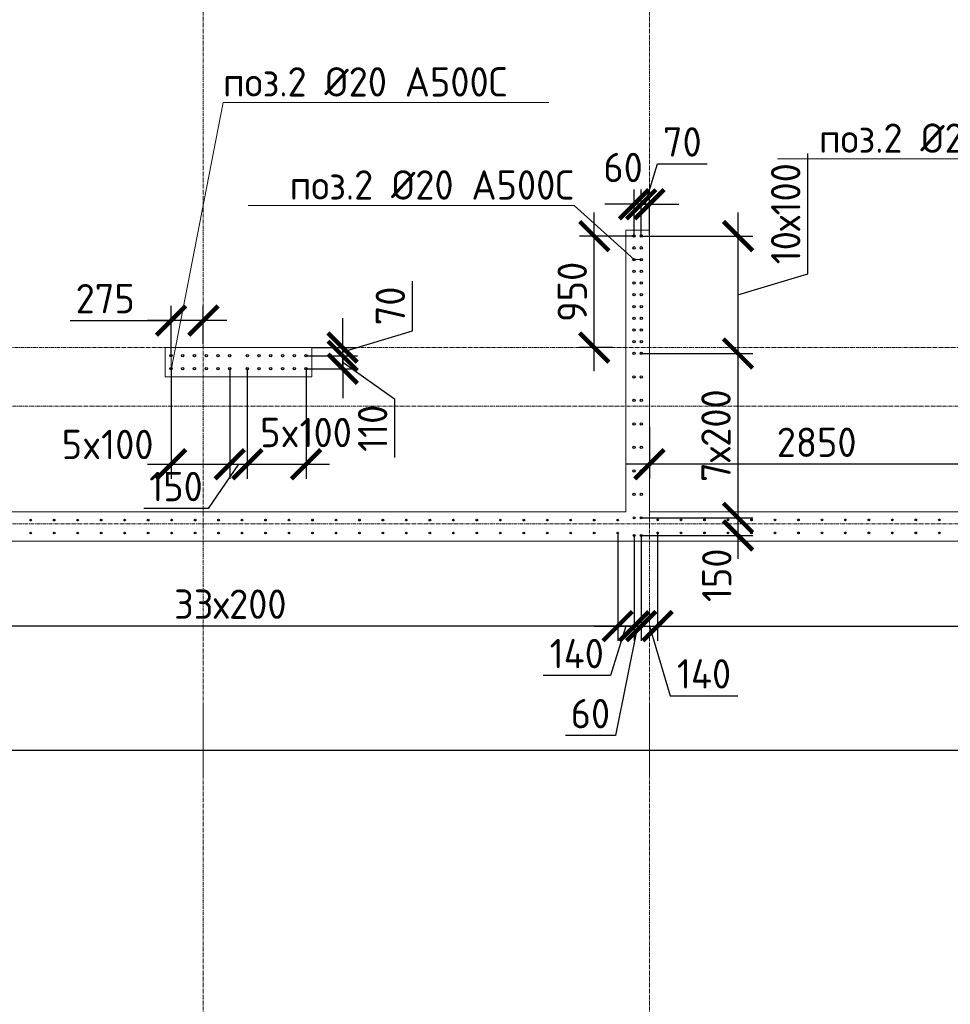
# Model space of a CAD drawing. Header units: millimetres. Extents: x -56135 to 1694203, y -446411 to -23139.
# Tile 226 of 256: x 995994 to 1003922, y -132294 to -123905. Entities that reach past the tile are written whole.
import ezdxf
from ezdxf import colors
from ezdxf.entities.mleader import LeaderData, LeaderLine
from ezdxf.math import Vec2, Vec3

# ---------------------------------------------------------------- set-up
doc = ezdxf.new("R2010")
doc.units = ezdxf.units.MM
for name, pattern in [('01 Штриховая _4 мм_', [6, 3.5, -2.5]), ('______5', [1100, 800, -100, 100, -100]), ('HIDDEN2', [4.7625, 3.175, -1.5875]), ('осевая', [50.8, 31.75, -6.35, 6.35, -6.35])]:
    doc.linetypes.add(name, pattern=pattern)
for name, color, linetype, lineweight in [('0 Фундамент', 5, 'Continuous', 30), ('1 Стены', 3, 'Continuous', 30), ('Оси', 40, '______5', 18), ('подоснова', 151, 'Continuous', 5), ('РАЗМЕРЫ', 1, 'Continuous', 9), ('СТЕНЫ', 3, 'Continuous', 30)]:
    doc.layers.add(name, color=color, linetype=linetype, lineweight=lineweight)
doc.styles.add('GOST-2.304_Type-B', font='GOST_Common.ttf')
doc.dimstyles.new('СПДС', dxfattribs={"dimscale": 100, "dimtxt": 2.5, "dimasz": 2.5, "dimexe": 1.25, "dimexo": 0, "dimtad": 1, "dimdec": 0, "dimtxsty": 'GOST-2.304_Type-B', "dimblk": 'ARCHTICK', "dimcen": 2.5, "dimdle": 2, "dimadec": 0, "dimazin": 2, "dimtfac": 0.75, "dimtdec": 0, "dimtmove": 1, "dimatfit": 3, "dimfxl": 1, "dimtolj": 1, "dimarcsym": 1})

# ---------------------------------------------------------------- blocks, each defined once
blk = doc.blocks.new('оси 2.2-2.3')
at = {"layer": 'Оси', "color": 16, "linetype": 'осевая', "lineweight": 0, "transparency": 33554687}
for p, q in [((511254.9, -104267.9), (511254.9, -134893.5)), ((515054.9, -104267.9), (515054.9, -134893.5)), ((468653.8, -126895.4), (523707.4, -126895.4)), ((468076.3, -127395.4), (524372.9, -127395.4)), ((468076.3, -128395.4), (524372.9, -128395.4))]:
    blk.add_line(p, q, dxfattribs=at)
blk = doc.blocks.new('стены тп')
at = {"layer": '1 Стены', "color": 252, "linetype": 'HIDDEN2', "lineweight": 0, "true_color": 0x939598}
for p, q in [((903070.6, -206925.6), (902990.6, -206925.6)), ((902990.6, -206925.6), (902990.6, -207045.6)), ((903190.6, -206925.6), (903070.6, -206925.6)), ((903190.6, -209325.6), (903190.6, -206925.6)), ((902990.6, -207045.6), (902990.6, -209325.6)), ((899190.5, -207925.6), (899065.4, -207925.6)), ((899065.4, -207925.6), (899065.4, -208175.6)), ((900070.5, -207925.6), (899190.5, -207925.6)), ((900190.5, -207925.6), (900070.5, -207925.6)), ((900315.4, -207925.6), (900190.5, -207925.6)), ((900315.4, -208175.6), (900315.4, -207925.6)), ((899065.4, -208175.6), (899190.5, -208175.6)), ((899190.5, -208175.6), (900070.5, -208175.6)), ((900070.5, -208175.6), (900190.5, -208175.6)), ((900190.5, -208175.6), (900315.4, -208175.6)), ((898090.6, -209325.6), (896390.6, -209325.6)), ((898210.6, -209325.6), (898090.6, -209325.6)), ((900070.5, -209325.6), (898210.6, -209325.6)), ((900190.5, -209325.6), (900070.5, -209325.6)), ((902990.6, -209325.6), (900190.5, -209325.6)), ((907480.6, -209325.6), (903190.6, -209325.6)), ((884040.6, -209575.6), (909390.6, -209575.6)), ((899390.6, -211577.2), (899390.6, -210964.8)), ((899390.6, -211577.2), (899390.6, -210964.8)), ((903190.6, -211577.2), (903190.6, -210964.8)), ((903190.6, -211577.2), (903190.6, -210964.8))]:
    blk.add_line(p, q, dxfattribs=at)
blk = doc.blocks.new('_ArchTick')
at = {"color": 0, "linetype": 'ByBlock', "const_width": 0.15}
blk.add_lwpolyline([(-0.5, -0.5), (0.5, 0.5)], dxfattribs=at)
blk = doc.blocks.new('*D429')
at = {"layer": 'DEFPOINTS', "color": 0, "transparency": 16777216}
for p in [(1001288.5, -125749.2), (1001288.5, -126749.2), (1002113, -126749.2)]:
    blk.add_point(p, dxfattribs=at)
at = {"layer": 'РАЗМЕРЫ', "color": 0, "lineweight": -2, "transparency": 16777216}
for p, q in [((1002706.8, -126071), (1002706.8, -125046)), ((1002113, -125549.2), (1002113, -126949.2)), ((1001288.5, -125749.2), (1002238, -125749.2)), ((1002113, -126249.2), (1002706.8, -126071)), ((1001288.5, -126749.2), (1002238, -126749.2))]:
    blk.add_line(p, q, dxfattribs=at)
at = {"layer": 'РАЗМЕРЫ', "color": 0, "lineweight": -2, "transparency": 16777216, "xscale": 250, "yscale": 250, "zscale": 250}
for p, rotation in [((1002113, -125749.2), 90), ((1002113, -126749.2), 270)]:
    blk.add_blockref('_ArchTick', p, dxfattribs=dict(at, rotation=rotation))
at = {"layer": 'РАЗМЕРЫ', "color": 0, "transparency": 16777216, "insert": (1002519.3, -125558.5), "char_height": 250, "attachment_point": 5, "rotation": 90, "style": 'GOST-2.304_Type-B'}
blk.add_mtext('\\A1;10х100', dxfattribs=at)
blk = doc.blocks.new('*D430')
at = {"layer": 'DEFPOINTS', "color": 0, "transparency": 16777216}
for p in [(1001288.5, -126749.2), (1001288.4, -128149.2, -360), (1002113, -128149.2)]:
    blk.add_point(p, dxfattribs=at)
at = {"layer": 'РАЗМЕРЫ', "color": 0, "lineweight": -2, "transparency": 16777216}
for p, q in [((1002113, -126549.2), (1002113, -128349.2)), ((1001288.5, -126749.2), (1002238, -126749.2)), ((1001288.4, -128149.2), (1002238, -128149.2))]:
    blk.add_line(p, q, dxfattribs=at)
at = {"layer": 'РАЗМЕРЫ', "color": 0, "lineweight": -2, "transparency": 16777216, "xscale": 250, "yscale": 250, "zscale": 250}
for p, rotation in [((1002113, -126749.2), 90), ((1002113, -128149.2), 270)]:
    blk.add_blockref('_ArchTick', p, dxfattribs=dict(at, rotation=rotation))
at = {"layer": 'РАЗМЕРЫ', "color": 0, "transparency": 16777216, "insert": (1001925.5, -127449.2), "char_height": 250, "attachment_point": 5, "rotation": 90, "style": 'GOST-2.304_Type-B'}
blk.add_mtext('\\A1;7х200', dxfattribs=at)
blk = doc.blocks.new('*D431')
at = {"layer": 'DEFPOINTS', "color": 0, "transparency": 16777216}
for p in [(1001288.5, -125478.2), (1001358.2, -125739.3), (1001288.5, -125749.2)]:
    blk.add_point(p, dxfattribs=at)
at = {"layer": 'РАЗМЕРЫ', "color": 0, "lineweight": -2, "transparency": 16777216}
for p, q in [((1001323.3, -125478.2), (1001426.5, -125134.4)), ((1001426.5, -125134.4), (1001850.3, -125134.4)), ((1001288.5, -125749.2), (1001288.5, -125353.2)), ((1001358.2, -125739.3), (1001358.2, -125353.2)), ((1001288.5, -125478.2), (1001038.5, -125478.2)), ((1001358.2, -125478.2), (1001288.5, -125478.2)), ((1001358.2, -125478.2), (1001288.5, -125478.2)), ((1001358.2, -125478.2), (1001608.2, -125478.2))]:
    blk.add_line(p, q, dxfattribs=at)
at = {"layer": 'РАЗМЕРЫ', "color": 0, "lineweight": -2, "transparency": 16777216, "xscale": 250, "yscale": 250, "zscale": 250}
blk.add_blockref('_ArchTick', (1001288.5, -125478.2), dxfattribs=at)
at = {"layer": 'РАЗМЕРЫ', "color": 0, "lineweight": -2, "transparency": 16777216, "xscale": 250, "yscale": 250, "zscale": 250, "rotation": 180}
blk.add_blockref('_ArchTick', (1001358.2, -125478.2), dxfattribs=at)
at = {"layer": 'РАЗМЕРЫ', "color": 0, "transparency": 16777216, "insert": (1001638.4, -124946.9), "char_height": 250, "attachment_point": 5, "style": 'GOST-2.304_Type-B'}
blk.add_mtext('\\A1;70', dxfattribs=at)
blk = doc.blocks.new('*D432')
at = {"layer": 'DEFPOINTS', "color": 0, "transparency": 16777216}
for p in [(1001228.2, -125478.2), (1001288.5, -125660.6), (1001228.2, -125749.2)]:
    blk.add_point(p, dxfattribs=at)
at = {"layer": 'РАЗМЕРЫ', "color": 0, "lineweight": -2, "transparency": 16777216}
for p, q in [((1001228.2, -125749.2), (1001228.2, -125353.2)), ((1001288.5, -125660.6), (1001288.5, -125353.2)), ((1001228.2, -125478.2), (1000978.2, -125478.2)), ((1001288.5, -125478.2), (1001228.2, -125478.2)), ((1001288.5, -125478.2), (1001538.5, -125478.2))]:
    blk.add_line(p, q, dxfattribs=at)
at = {"layer": 'РАЗМЕРЫ', "color": 0, "lineweight": -2, "transparency": 16777216, "xscale": 250, "yscale": 250, "zscale": 250}
blk.add_blockref('_ArchTick', (1001228.2, -125478.2), dxfattribs=at)
at = {"layer": 'РАЗМЕРЫ', "color": 0, "lineweight": -2, "transparency": 16777216, "xscale": 250, "yscale": 250, "zscale": 250, "rotation": 180}
blk.add_blockref('_ArchTick', (1001288.5, -125478.2), dxfattribs=at)
at = {"layer": 'РАЗМЕРЫ', "color": 0, "transparency": 16777216, "insert": (1001134.1, -125164.5), "char_height": 250, "attachment_point": 5, "style": 'GOST-2.304_Type-B'}
blk.add_mtext('\\A1;60', dxfattribs=at)
blk = doc.blocks.new('*D433')
at = {"layer": 'DEFPOINTS', "color": 0, "transparency": 16777216}
for p in [(1001288.4, -128149.2, -360), (1001296.4, -128299.2, -360), (1002113, -128299.2)]:
    blk.add_point(p, dxfattribs=at)
at = {"layer": 'РАЗМЕРЫ', "color": 0, "lineweight": -2, "transparency": 16777216}
for p, q in [((1002113, -127949.2), (1002113, -128499.2)), ((1001288.4, -128149.2), (1002238, -128149.2)), ((1001296.4, -128299.2), (1002238, -128299.2))]:
    blk.add_line(p, q, dxfattribs=at)
at = {"layer": 'РАЗМЕРЫ', "color": 0, "lineweight": -2, "transparency": 16777216, "xscale": 250, "yscale": 250, "zscale": 250}
for p, rotation in [((1002113, -128149.2), 90), ((1002113, -128299.2), 270)]:
    blk.add_blockref('_ArchTick', p, dxfattribs=dict(at, rotation=rotation))
at = {"layer": 'РАЗМЕРЫ', "color": 0, "transparency": 16777216, "insert": (1001932.3, -128638.9), "char_height": 250, "attachment_point": 5, "rotation": 90, "style": 'GOST-2.304_Type-B'}
blk.add_mtext('\\A1;150', dxfattribs=at)
blk = doc.blocks.new('*D434')
at = {"layer": 'DEFPOINTS', "color": 0, "transparency": 16777216}
for p in [(1000888.5, -125749.2), (1001228.2, -125749.2), (1001046.5, -126699.2)]:
    blk.add_point(p, dxfattribs=at)
at = {"layer": 'РАЗМЕРЫ', "color": 0, "lineweight": -2, "transparency": 16777216}
for p, q in [((1000888.5, -126899.2), (1000888.5, -125549.2)), ((1001228.2, -125749.2), (1000763.5, -125749.2)), ((1001046.5, -126699.2), (1000763.5, -126699.2))]:
    blk.add_line(p, q, dxfattribs=at)
at = {"layer": 'РАЗМЕРЫ', "color": 0, "lineweight": -2, "transparency": 16777216, "xscale": 250, "yscale": 250, "zscale": 250}
for p, rotation in [((1000888.5, -125749.2), 90), ((1000888.5, -126699.2), 270)]:
    blk.add_blockref('_ArchTick', p, dxfattribs=dict(at, rotation=rotation))
at = {"layer": 'РАЗМЕРЫ', "color": 0, "transparency": 16777216, "insert": (1000701, -126224.2), "char_height": 250, "attachment_point": 5, "rotation": 90, "style": 'GOST-2.304_Type-B'}
blk.add_mtext('\\A1;950', dxfattribs=at)
blk = doc.blocks.new('_None')
blk = doc.blocks.new('*D575')
at = {"layer": 'DEFPOINTS', "color": 0, "transparency": 16777216}
for p in [(994488.4, -128299.2, -360), (1001088.1, -128279.2, -720), (994488.4, -129072.5)]:
    blk.add_point(p, dxfattribs=at)
at = {"layer": 'РАЗМЕРЫ', "color": 0, "lineweight": -2, "transparency": 16777216}
for p, q in [((994488.4, -128299.2), (994488.4, -129197.5)), ((1001088.1, -128279.2), (1001088.1, -129197.5)), ((1001288.1, -129072.5), (994288.4, -129072.5))]:
    blk.add_line(p, q, dxfattribs=at)
at = {"layer": 'РАЗМЕРЫ', "color": 0, "lineweight": -2, "transparency": 16777216, "xscale": 250, "yscale": 250, "zscale": 250, "rotation": 180}
blk.add_blockref('_ArchTick', (994488.4, -129072.5), dxfattribs=at)
at = {"layer": 'РАЗМЕРЫ', "color": 0, "lineweight": -2, "transparency": 16777216, "xscale": 250, "yscale": 250, "zscale": 250}
blk.add_blockref('_ArchTick', (1001088.1, -129072.5), dxfattribs=at)
at = {"layer": 'РАЗМЕРЫ', "color": 0, "transparency": 16777216, "insert": (997788.2, -128885), "char_height": 250, "attachment_point": 5, "style": 'GOST-2.304_Type-B'}
blk.add_mtext('\\A1;33х200', dxfattribs=at)
blk = doc.blocks.new('*D576')
at = {"layer": 'DEFPOINTS', "color": 0, "transparency": 16777216}
for p in [(1001088.1, -128279.2, -720), (1001228.1, -128299.2, -360), (1001228.1, -129072.5)]:
    blk.add_point(p, dxfattribs=at)
at = {"layer": 'РАЗМЕРЫ', "color": 0, "lineweight": -2, "transparency": 16777216}
for p, q in [((1001088.1, -128279.2), (1001088.1, -129197.5)), ((1001228.1, -128299.2), (1001228.1, -129197.5)), ((1000888.1, -129072.5), (1001428.1, -129072.5)), ((1001158.1, -129072.5), (1001027, -129493.6)), ((1001027, -129493.6), (1000452, -129493.6))]:
    blk.add_line(p, q, dxfattribs=at)
at = {"layer": 'РАЗМЕРЫ', "color": 0, "lineweight": -2, "transparency": 16777216, "xscale": 250, "yscale": 250, "zscale": 250, "rotation": 180}
blk.add_blockref('_ArchTick', (1001088.1, -129072.5), dxfattribs=at)
at = {"layer": 'РАЗМЕРЫ', "color": 0, "lineweight": -2, "transparency": 16777216, "xscale": 250, "yscale": 250, "zscale": 250}
blk.add_blockref('_ArchTick', (1001228.1, -129072.5), dxfattribs=at)
at = {"layer": 'РАЗМЕРЫ', "color": 0, "transparency": 16777216, "insert": (1000739.5, -129306.1), "char_height": 250, "attachment_point": 5, "style": 'GOST-2.304_Type-B'}
blk.add_mtext('\\A1;140', dxfattribs=at)
blk = doc.blocks.new('*D577')
at = {"layer": 'DEFPOINTS', "color": 0, "transparency": 16777216}
for p in [(1001228.1, -128299.2, -360), (1001288.4, -128299.2, -360), (1001288.4, -129072.5)]:
    blk.add_point(p, dxfattribs=at)
at = {"layer": 'РАЗМЕРЫ', "color": 0, "lineweight": -2, "transparency": 16777216}
for p, q in [((1001228.1, -128299.2), (1001228.1, -129197.5)), ((1001288.4, -128299.2), (1001288.4, -129197.5)), ((1001228.1, -129072.5), (1000978.1, -129072.5)), ((1001258.2, -129072.5), (1001068.1, -130005)), ((1001228.1, -129072.5), (1001288.4, -129072.5)), ((1001228.1, -129072.5), (1001288.4, -129072.5)), ((1001288.4, -129072.5), (1001538.4, -129072.5)), ((1001068.1, -130005), (1000643.1, -130005))]:
    blk.add_line(p, q, dxfattribs=at)
at = {"layer": 'РАЗМЕРЫ', "color": 0, "lineweight": -2, "transparency": 16777216, "xscale": 250, "yscale": 250, "zscale": 250}
blk.add_blockref('_ArchTick', (1001228.1, -129072.5), dxfattribs=at)
at = {"layer": 'РАЗМЕРЫ', "color": 0, "lineweight": -2, "transparency": 16777216, "xscale": 250, "yscale": 250, "zscale": 250, "rotation": 180}
blk.add_blockref('_ArchTick', (1001288.4, -129072.5), dxfattribs=at)
at = {"layer": 'РАЗМЕРЫ', "color": 0, "transparency": 16777216, "insert": (1000855.6, -129817.5), "char_height": 250, "attachment_point": 5, "style": 'GOST-2.304_Type-B'}
blk.add_mtext('\\A1;60', dxfattribs=at)
blk = doc.blocks.new('*D578')
at = {"layer": 'DEFPOINTS', "color": 0, "transparency": 16777216}
for p in [(1001288.4, -128299.2, -360), (1001428, -128277.4, -720), (1001428, -129072.5)]:
    blk.add_point(p, dxfattribs=at)
at = {"layer": 'РАЗМЕРЫ', "color": 0, "lineweight": -2, "transparency": 16777216}
for p, q in [((1001288.4, -128299.2), (1001288.4, -129197.5)), ((1001428, -128277.4), (1001428, -129197.5)), ((1001088.4, -129072.5), (1001628, -129072.5)), ((1001358.2, -129072.5), (1001536.3, -129666.2)), ((1001536.3, -129666.2), (1002111.3, -129666.2))]:
    blk.add_line(p, q, dxfattribs=at)
at = {"layer": 'РАЗМЕРЫ', "color": 0, "lineweight": -2, "transparency": 16777216, "xscale": 250, "yscale": 250, "zscale": 250, "rotation": 180}
blk.add_blockref('_ArchTick', (1001288.4, -129072.5), dxfattribs=at)
at = {"layer": 'РАЗМЕРЫ', "color": 0, "lineweight": -2, "transparency": 16777216, "xscale": 250, "yscale": 250, "zscale": 250}
blk.add_blockref('_ArchTick', (1001428, -129072.5), dxfattribs=at)
at = {"layer": 'РАЗМЕРЫ', "color": 0, "transparency": 16777216, "insert": (1001823.8, -129478.7), "char_height": 250, "attachment_point": 5, "style": 'GOST-2.304_Type-B'}
blk.add_mtext('\\A1;140', dxfattribs=at)
blk = doc.blocks.new('*D386')
at = {"layer": 'DEFPOINTS', "color": 0, "transparency": 16777216}
for p in [(998433, -126769.2), (998745.4, -126769.2), (998433, -126879.2)]:
    blk.add_point(p, dxfattribs=at)
at = {"layer": 'РАЗМЕРЫ', "color": 0, "lineweight": -2, "transparency": 16777216}
for p, q in [((998745.4, -126769.2), (998745.4, -126519.2)), ((998433, -126769.2), (998870.4, -126769.2)), ((998745.4, -126879.2), (998745.4, -126769.2)), ((998745.4, -126879.2), (998745.4, -126769.2)), ((998745.4, -126824.2), (999187.9, -127136.7)), ((998433, -126879.2), (998870.4, -126879.2)), ((998745.4, -126879.2), (998745.4, -127129.2)), ((999187.9, -127136.7), (999187.9, -127636.7))]:
    blk.add_line(p, q, dxfattribs=at)
at = {"layer": 'РАЗМЕРЫ', "color": 0, "lineweight": -2, "transparency": 16777216, "xscale": 250, "yscale": 250, "zscale": 250}
for p, rotation in [((998745.4, -126769.2), 270), ((998745.4, -126879.2), 90)]:
    blk.add_blockref('_ArchTick', p, dxfattribs=dict(at, rotation=rotation))
at = {"layer": 'РАЗМЕРЫ', "color": 0, "transparency": 16777216, "insert": (999000.4, -127386.7), "char_height": 250, "attachment_point": 5, "rotation": 90, "style": 'GOST-2.304_Type-B'}
blk.add_mtext('\\A1;110', dxfattribs=at)
blk = doc.blocks.new('*D387')
at = {"layer": 'DEFPOINTS', "color": 0, "transparency": 16777216}
for p in [(997283, -126879.2), (997783, -126879.2), (997783, -127693.3)]:
    blk.add_point(p, dxfattribs=at)
at = {"layer": 'РАЗМЕРЫ', "color": 0, "lineweight": -2, "transparency": 16777216}
for p, q in [((997283, -126879.2), (997283, -127818.3)), ((997783, -126879.2), (997783, -127818.3)), ((997083, -127693.3), (997983, -127693.3))]:
    blk.add_line(p, q, dxfattribs=at)
at = {"layer": 'РАЗМЕРЫ', "color": 0, "lineweight": -2, "transparency": 16777216, "xscale": 250, "yscale": 250, "zscale": 250, "rotation": 180}
blk.add_blockref('_ArchTick', (997283, -127693.3), dxfattribs=at)
at = {"layer": 'РАЗМЕРЫ', "color": 0, "lineweight": -2, "transparency": 16777216, "xscale": 250, "yscale": 250, "zscale": 250}
blk.add_blockref('_ArchTick', (997783, -127693.3), dxfattribs=at)
at = {"layer": 'РАЗМЕРЫ', "color": 0, "transparency": 16777216, "insert": (996743, -127524.3), "char_height": 250, "attachment_point": 5, "style": 'GOST-2.304_Type-B'}
blk.add_mtext('\\A1;5x100', dxfattribs=at)
blk = doc.blocks.new('*D388')
at = {"layer": 'DEFPOINTS', "color": 0, "transparency": 16777216}
for p in [(997783, -126879.2), (997933, -126879.2), (997933, -127693.3)]:
    blk.add_point(p, dxfattribs=at)
at = {"layer": 'РАЗМЕРЫ', "color": 0, "lineweight": -2, "transparency": 16777216}
for p, q in [((997783, -126879.2), (997783, -127818.3)), ((997933, -126879.2), (997933, -127818.3)), ((997583, -127693.3), (998133, -127693.3)), ((997858, -127693.3), (997600.5, -128070.3)), ((997600.5, -128070.3), (997050.5, -128070.3))]:
    blk.add_line(p, q, dxfattribs=at)
at = {"layer": 'РАЗМЕРЫ', "color": 0, "lineweight": -2, "transparency": 16777216, "xscale": 250, "yscale": 250, "zscale": 250, "rotation": 180}
blk.add_blockref('_ArchTick', (997783, -127693.3), dxfattribs=at)
at = {"layer": 'РАЗМЕРЫ', "color": 0, "lineweight": -2, "transparency": 16777216, "xscale": 250, "yscale": 250, "zscale": 250}
blk.add_blockref('_ArchTick', (997933, -127693.3), dxfattribs=at)
at = {"layer": 'РАЗМЕРЫ', "color": 0, "transparency": 16777216, "insert": (997325.5, -127882.8), "char_height": 250, "attachment_point": 5, "style": 'GOST-2.304_Type-B'}
blk.add_mtext('\\A1;150', dxfattribs=at)
blk = doc.blocks.new('*D389')
at = {"layer": 'DEFPOINTS', "color": 0, "transparency": 16777216}
for p in [(997933, -126879.2), (998433, -126879.2), (998433, -127693.3)]:
    blk.add_point(p, dxfattribs=at)
at = {"layer": 'РАЗМЕРЫ', "color": 0, "lineweight": -2, "transparency": 16777216}
for p, q in [((997933, -126879.2), (997933, -127818.3)), ((998433, -126879.2), (998433, -127818.3)), ((997733, -127693.3), (998633, -127693.3))]:
    blk.add_line(p, q, dxfattribs=at)
at = {"layer": 'РАЗМЕРЫ', "color": 0, "lineweight": -2, "transparency": 16777216, "xscale": 250, "yscale": 250, "zscale": 250, "rotation": 180}
blk.add_blockref('_ArchTick', (997933, -127693.3), dxfattribs=at)
at = {"layer": 'РАЗМЕРЫ', "color": 0, "lineweight": -2, "transparency": 16777216, "xscale": 250, "yscale": 250, "zscale": 250}
blk.add_blockref('_ArchTick', (998433, -127693.3), dxfattribs=at)
at = {"layer": 'РАЗМЕРЫ', "color": 0, "transparency": 16777216, "insert": (998433, -127422.5), "char_height": 250, "attachment_point": 5, "style": 'GOST-2.304_Type-B'}
blk.add_mtext('\\A1;5x100', dxfattribs=at)
blk = doc.blocks.new('*D657')
at = {"layer": 'DEFPOINTS', "color": 0, "transparency": 16777216}
for p in [(998483, -126699.2), (998745.4, -126699.2), (998433, -126769.2)]:
    blk.add_point(p, dxfattribs=at)
at = {"layer": 'РАЗМЕРЫ', "color": 0, "lineweight": -2, "transparency": 16777216}
for p, q in [((999339.2, -126556), (999339.2, -126132.2)), ((998745.4, -126699.2), (998745.4, -126449.2)), ((998745.4, -126734.2), (999339.2, -126556)), ((998483, -126699.2), (998870.4, -126699.2)), ((998745.4, -126769.2), (998745.4, -126699.2)), ((998745.4, -126769.2), (998745.4, -126699.2)), ((998433, -126769.2), (998870.4, -126769.2)), ((998745.4, -126769.2), (998745.4, -127019.2))]:
    blk.add_line(p, q, dxfattribs=at)
at = {"layer": 'РАЗМЕРЫ', "color": 0, "lineweight": -2, "transparency": 16777216, "xscale": 250, "yscale": 250, "zscale": 250}
for p, rotation in [((998745.4, -126699.2), 270), ((998745.4, -126769.2), 90)]:
    blk.add_blockref('_ArchTick', p, dxfattribs=dict(at, rotation=rotation))
at = {"layer": 'РАЗМЕРЫ', "color": 0, "transparency": 16777216, "insert": (999151.7, -126344.1), "char_height": 250, "attachment_point": 5, "rotation": 90, "style": 'GOST-2.304_Type-B'}
blk.add_mtext('\\A1;70', dxfattribs=at)
blk = doc.blocks.new('*D658')
at = {"layer": 'DEFPOINTS', "color": 0, "transparency": 16777216}
for p in [(997283, -126469.4), (997558.2, -126668.9), (997283, -126769.2)]:
    blk.add_point(p, dxfattribs=at)
at = {"layer": 'РАЗМЕРЫ', "color": 0, "lineweight": -2, "transparency": 16777216}
for p, q in [((997283, -126769.2), (997283, -126344.4)), ((997558.2, -126668.9), (997558.2, -126344.4)), ((996422.5, -126469.4), (997283, -126469.4)), ((997758.2, -126469.4), (997083, -126469.4))]:
    blk.add_line(p, q, dxfattribs=at)
at = {"layer": 'РАЗМЕРЫ', "color": 0, "lineweight": -2, "transparency": 16777216, "xscale": 250, "yscale": 250, "zscale": 250, "rotation": 180}
blk.add_blockref('_ArchTick', (997283, -126469.4), dxfattribs=at)
at = {"layer": 'РАЗМЕРЫ', "color": 0, "lineweight": -2, "transparency": 16777216, "xscale": 250, "yscale": 250, "zscale": 250}
blk.add_blockref('_ArchTick', (997558.2, -126469.4), dxfattribs=at)
at = {"layer": 'РАЗМЕРЫ', "color": 0, "transparency": 16777216, "insert": (996722.5, -126281.9), "char_height": 250, "attachment_point": 5, "style": 'GOST-2.304_Type-B'}
blk.add_mtext('\\A1;275', dxfattribs=at)
blk = doc.blocks.new('*D659')
at = {"layer": 'DEFPOINTS', "color": 0, "transparency": 16777216}
for p in [(1004208.2, -126879.2), (1001358.2, -127375), (1001358.2, -127693.3)]:
    blk.add_point(p, dxfattribs=at)
at = {"layer": 'РАЗМЕРЫ', "color": 0, "lineweight": -2, "transparency": 16777216}
for p, q in [((1004208.2, -126879.2), (1004208.2, -127818.3)), ((1001358.2, -127375), (1001358.2, -127818.3)), ((1004408.2, -127693.3), (1001158.2, -127693.3))]:
    blk.add_line(p, q, dxfattribs=at)
at = {"layer": 'РАЗМЕРЫ', "color": 0, "lineweight": -2, "transparency": 16777216, "xscale": 250, "yscale": 250, "zscale": 250, "rotation": 180}
blk.add_blockref('_ArchTick', (1001358.2, -127693.3), dxfattribs=at)
at = {"layer": 'РАЗМЕРЫ', "color": 0, "lineweight": -2, "transparency": 16777216, "xscale": 250, "yscale": 250, "zscale": 250}
blk.add_blockref('_ArchTick', (1004208.2, -127693.3), dxfattribs=at)
at = {"layer": 'РАЗМЕРЫ', "color": 0, "transparency": 16777216, "insert": (1002783.2, -127505.8), "char_height": 250, "attachment_point": 5, "style": 'GOST-2.304_Type-B'}
blk.add_mtext('\\A1;2850', dxfattribs=at)
blk = doc.blocks.new('*D918')
at = {"layer": 'DEFPOINTS', "color": 0, "transparency": 16777216}
for p in [(1007628.1, -128349.2), (1001428, -128487.5), (1007628.1, -129072.5)]:
    blk.add_point(p, dxfattribs=at)
at = {"layer": 'РАЗМЕРЫ', "color": 0, "lineweight": -2, "transparency": 16777216}
for p, q in [((1007628.1, -128349.2), (1007628.1, -129197.5)), ((1001428, -128487.5), (1001428, -129197.5)), ((1001228, -129072.5), (1007828.1, -129072.5))]:
    blk.add_line(p, q, dxfattribs=at)
at = {"layer": 'РАЗМЕРЫ', "color": 0, "lineweight": -2, "transparency": 16777216, "xscale": 250, "yscale": 250, "zscale": 250, "rotation": 180}
blk.add_blockref('_ArchTick', (1001428, -129072.5), dxfattribs=at)
at = {"layer": 'РАЗМЕРЫ', "color": 0, "lineweight": -2, "transparency": 16777216, "xscale": 250, "yscale": 250, "zscale": 250}
blk.add_blockref('_ArchTick', (1007628.1, -129072.5), dxfattribs=at)
at = {"layer": 'РАЗМЕРЫ', "color": 0, "transparency": 16777216, "insert": (1004528, -128885), "char_height": 250, "attachment_point": 5, "style": 'GOST-2.304_Type-B'}
blk.add_mtext('\\A1;31х200', dxfattribs=at)
blk = doc.blocks.new('стены  тп')
at = {"layer": 'СТЕНЫ', "color": 251, "linetype": '01 Штриховая _4 мм_', "lineweight": 0, "true_color": 0x636466}
for p, q in [((583192.3, -336025.7, 3100), (583112.3, -336025.7, 3100)), ((583112.3, -336025.7, 3100), (583112.3, -336145.7, 3100)), ((583312.3, -336025.7, 3100), (583192.3, -336025.7, 3100)), ((583312.3, -338425.7, 3100), (583312.3, -336025.7, 3100)), ((583112.3, -336145.7, 3100), (583112.3, -338425.7, 3100)), ((579312.2, -337025.7, 3100), (579187.1, -337025.7, 3100)), ((579187.1, -337025.7, 3100), (579187.1, -337275.7, 3100)), ((580192.2, -337025.7, 3100), (579312.2, -337025.7, 3100)), ((580312.2, -337025.7, 3100), (580192.2, -337025.7, 3100)), ((580437.1, -337025.7, 3100), (580312.2, -337025.7, 3100)), ((580437.1, -337275.7, 3100), (580437.1, -337025.7, 3100)), ((579187.1, -337275.7, 3100), (579312.2, -337275.7, 3100)), ((579312.2, -337275.7, 3100), (580192.2, -337275.7, 3100)), ((580192.2, -337275.7, 3100), (580312.2, -337275.7, 3100)), ((580312.2, -337275.7, 3100), (580437.1, -337275.7, 3100)), ((578212.3, -338425.7, 3100), (576512.3, -338425.7, 3100)), ((578332.3, -338425.7, 3100), (578212.3, -338425.7, 3100)), ((580192.2, -338425.7, 3100), (578332.3, -338425.7, 3100)), ((580312.2, -338425.7, 3100), (580192.2, -338425.7, 3100)), ((583112.3, -338425.7, 3100), (580312.2, -338425.7, 3100)), ((587602.3, -338425.7, 3100), (583312.3, -338425.7, 3100)), ((564162.3, -338675.7, 3100), (589512.3, -338675.7, 3100))]:
    blk.add_line(p, q, dxfattribs=at)

msp = doc.modelspace()

# ---------------------------------------------------------------- linework, layer by layer
at = {"layer": '0 Фундамент'}
msp.add_lwpolyline([(960458, -105949.2), (960458, -130129.2), (967808, -130129.2), (967808, -130129.2), (980308, -130129.2), (980308, -130129.2), (982658, -130129.2), (982658, -130129.2), (1008108, -130129.2), (1008108, -126049.2), (1009588, -126049.2), (1009588, -117449.2), (1008108, -117449.2), (1008108, -105949.2), (960458, -105949.2)], dxfattribs=at)
at = {"layer": 'РАЗМЕРЫ', "color": 6, "linetype": 'Continuous', "lineweight": 30}
for centre, radius in [((1001228.2, -125749.2), 10), ((1001288.5, -125749.2), 10), ((1001228.2, -125849.2), 10), ((1001288.5, -125849.2), 10), ((1001228.2, -125949.2), 10), ((1001288.5, -125949.2), 10), ((1001228.2, -126049.2), 10), ((1001288.5, -126049.2), 10), ((1001228.2, -126149.2), 10), ((1001288.5, -126149.2), 10), ((1001228.2, -126249.2), 10), ((1001288.5, -126249.2), 10), ((1001228.2, -126349.2), 10), ((1001288.5, -126349.2), 10), ((1001228.2, -126449.2), 10), ((1001288.5, -126449.2), 10), ((1001228.2, -126549.2), 10), ((1001288.5, -126549.2), 10), ((1001228.2, -126649.2), 10), ((1001288.5, -126649.2), 10), ((1001228.2, -126749.2), 10), ((1001288.5, -126749.2), 10), ((997283, -126769.2), 10), ((997383, -126769.2), 10), ((997483, -126769.2), 10), ((997583, -126769.2), 10), ((997683, -126769.2), 10), ((997783, -126769.2), 10), ((997933, -126769.2), 10), ((998033, -126769.2), 10), ((998133, -126769.2), 10), ((998233, -126769.2), 10), ((998333, -126769.2), 10), ((998433, -126769.2), 10), ((997283, -126879.2), 10), ((997383, -126879.2), 10), ((997483, -126879.2), 10), ((997583, -126879.2), 10), ((997683, -126879.2), 10), ((997783, -126879.2), 10), ((997933, -126879.2), 10), ((998033, -126879.2), 10), ((998133, -126879.2), 10), ((998233, -126879.2), 10), ((998333, -126879.2), 10), ((998433, -126879.2), 10), ((1001228.2, -126949.2), 10), ((1001288.5, -126949.2), 10), ((1001228.2, -127149.2), 10), ((1001288.5, -127149.2), 10), ((1001228.2, -127349.2), 10), ((1001288.5, -127349.2), 10), ((1001228.2, -127549.2), 10), ((1001288.5, -127549.2), 10), ((1001228.2, -127749.2), 10), ((1001288.5, -127749.2), 10), ((1001228.2, -127949.2), 10), ((1001288.5, -127949.2), 10), ((1001228.1, -128149.2, -360), 8), ((1001288.4, -128149.2, -360), 8), ((1001228.1, -128299.2, -360), 8), ((1001288.4, -128299.2, -360), 8)]:
    msp.add_circle(centre, radius, dxfattribs=at)
at = {"layer": 'РАЗМЕРЫ', "color": 8, "linetype": 'Continuous', "lineweight": 30}
for centre in [(996088.1, -128168.8, -720), (996288.1, -128168.8, -720), (996488.1, -128168.8, -720), (996688.1, -128168.8, -720), (996888.1, -128168.8, -720), (997088.1, -128168.8, -720), (997288.1, -128168.8, -720), (997488.1, -128168.8, -720), (997688.1, -128168.8, -720), (997888.1, -128168.8, -720), (998088.1, -128168.8, -720), (998288.1, -128168.8, -720), (998488.1, -128168.8, -720), (998688.1, -128168.8, -720), (998888.1, -128168.8, -720), (999088.1, -128168.8, -720), (999288.1, -128168.8, -720), (999488.1, -128168.8, -720), (999688.1, -128168.8, -720), (999888.1, -128168.8, -720), (1000088.1, -128168.8, -720), (1000288.1, -128168.8, -720), (1000488.1, -128168.8, -720), (1000688.1, -128168.8, -720), (1000888.1, -128168.8, -720), (1001088.1, -128168.8, -720), (1001428, -128167, -720), (1001628, -128167, -720), (1001828, -128167, -720), (1002028, -128167, -720), (1002228, -128167, -720), (1002428, -128167, -720), (1002628, -128167, -720), (1002828, -128167, -720), (1003028, -128167, -720), (1003228, -128167, -720), (1003428, -128167, -720), (1003628, -128167, -720), (1003828, -128167, -720), (996088.1, -128279.2, -720), (996288.1, -128279.2, -720), (996488.1, -128279.2, -720), (996688.1, -128279.2, -720), (996888.1, -128279.2, -720), (997088.1, -128279.2, -720), (997288.1, -128279.2, -720), (997488.1, -128279.2, -720), (997688.1, -128279.2, -720), (997888.1, -128279.2, -720), (998088.1, -128279.2, -720), (998288.1, -128279.2, -720), (998488.1, -128279.2, -720), (998688.1, -128279.2, -720), (998888.1, -128279.2, -720), (999088.1, -128279.2, -720), (999288.1, -128279.2, -720), (999488.1, -128279.2, -720), (999688.1, -128279.2, -720), (999888.1, -128279.2, -720), (1000088.1, -128279.2, -720), (1000288.1, -128279.2, -720), (1000488.1, -128279.2, -720), (1000688.1, -128279.2, -720), (1000888.1, -128279.2, -720), (1001088.1, -128279.2, -720), (1001428, -128277.4, -720), (1001628, -128277.4, -720), (1001828, -128277.4, -720), (1002028, -128277.4, -720), (1002228, -128277.4, -720), (1002428, -128277.4, -720), (1002628, -128277.4, -720), (1002828, -128277.4, -720), (1003028, -128277.4, -720), (1003228, -128277.4, -720), (1003428, -128277.4, -720), (1003628, -128277.4, -720), (1003828, -128277.4, -720)]:
    msp.add_circle(centre, 7, dxfattribs=at)

# ---------------------------------------------------------------- block references
at = {"layer": 'РАЗМЕРЫ', "color": 1}
for name, p in [('оси 2.2-2.3', (486303.3, 196.2)), ('стены тп', (98167.6, 81226.5))]:
    msp.add_blockref(name, p, dxfattribs=at)
at = {"layer": 'РАЗМЕРЫ'}
msp.add_blockref('стены  тп', (418045.9, 210326.6, -3100), dxfattribs=at)

# ---------------------------------------------------------------- dimensions: what is measured, and where the dimension line sits
at = {"layer": 'РАЗМЕРЫ', "color": 1}
for base, p1, p2, picture, middle in [((1001288.5, -125478.2), (1001358.2, -125739.3), (1001288.5, -125749.2), '*D431', (1001489, -124946.9)), ((1001358.2, -127693.3), (1004208.2, -126879.2), (1001358.2, -127375), '*D659', (1002783.2, -127505.8)), ((1001428, -129072.5), (1001288.4, -128299.2, -360), (1001428, -128277.4, -720), '*D578', (1001598.8, -129478.7))]:
    dim = msp.add_linear_dim(base=base, p1=p1, p2=p2, dimstyle='СПДС', dxfattribs=at)
    dim.commit()
    dim.dimension.update_dxf_attribs({"geometry": picture, "text_midpoint": middle})
for base, p1, p2, picture, middle in [((1001228.2, -125478.2), (1001288.5, -125660.6), (1001228.2, -125749.2), '*D432', (1001134.1, -125352)), ((997283, -126469.4), (997558.2, -126668.9), (997283, -126769.2), '*D658', (996722.5, -126455.2)), ((997933, -127693.3), (997783, -126879.2), (997933, -126879.2), '*D388', (997538, -128070.3)), ((1001228.1, -129072.5), (1001088.1, -128279.2, -720), (1001228.1, -128299.2, -360), '*D576', (1000964.5, -129493.6)), ((1001288.4, -129072.5), (1001228.1, -128299.2, -360), (1001288.4, -128299.2, -360), '*D577', (1001005.6, -130005))]:
    dim = msp.add_linear_dim(base=base, p1=p1, p2=p2, dimstyle='СПДС', dxfattribs=at)
    dim.commit()
    dim.dimension.update_dxf_attribs({"geometry": picture, "text_midpoint": middle, "dimtype": 160})
for base, p1, p2, text, picture, middle in [((1002113, -126749.2), (1001288.5, -125749.2), (1001288.5, -126749.2), '10х100', '*D429', (1002519.3, -126008.5)), ((1002113, -128149.2), (1001288.5, -126749.2), (1001288.4, -128149.2, -360), '7х200', '*D430', (1001925.5, -127449.2))]:
    dim = msp.add_linear_dim(base=base, p1=p1, p2=p2, angle=90, text=text, dimstyle='СПДС', dxfattribs=at)
    dim.commit()
    dim.dimension.update_dxf_attribs({"geometry": picture, "text_midpoint": middle})
for base, p1, p2, picture, middle in [((1000888.5, -125749.2), (1001046.5, -126699.2), (1001228.2, -125749.2), '*D434', (1000701, -126224.2)), ((998745.4, -126699.2), (998433, -126769.2), (998483, -126699.2), '*D657', (999151.7, -126493.5))]:
    dim = msp.add_linear_dim(base=base, p1=p1, p2=p2, angle=90, dimstyle='СПДС', dxfattribs=at)
    dim.commit()
    dim.dimension.update_dxf_attribs({"geometry": picture, "text_midpoint": middle})
for base, p1, p2, picture, middle in [((998745.4, -126769.2), (998433, -126879.2), (998433, -126769.2), '*D386', (999187.9, -127199.2)), ((1002113, -128299.2), (1001288.4, -128149.2, -360), (1001296.4, -128299.2, -360), '*D433', (1002119.8, -128638.9))]:
    dim = msp.add_linear_dim(base=base, p1=p1, p2=p2, angle=90, dimstyle='СПДС', dxfattribs=at)
    dim.commit()
    dim.dimension.update_dxf_attribs({"geometry": picture, "text_midpoint": middle, "dimtype": 160})
for base, p1, p2, picture, middle in [((997783, -127693.3), (997283, -126879.2), (997783, -126879.2), '*D387', (996743, -127711.8)), ((998433, -127693.3), (997933, -126879.2), (998433, -126879.2), '*D389', (998433, -127610))]:
    dim = msp.add_linear_dim(base=base, p1=p1, p2=p2, text='5x100', dimstyle='СПДС', dxfattribs=at)
    dim.commit()
    dim.dimension.update_dxf_attribs({"geometry": picture, "text_midpoint": middle, "dimtype": 160})
for base, p1, p2, text, picture, middle in [((994488.4, -129072.5), (1001088.1, -128279.2, -720), (994488.4, -128299.2, -360), '33х200', '*D575', (997788.2, -128885)), ((1007628.1, -129072.5), (1001428, -128487.5), (1007628.1, -128349.2), '31х200', '*D918', (1004528, -128885))]:
    dim = msp.add_linear_dim(base=base, p1=p1, p2=p2, text=text, dimstyle='СПДС', dxfattribs=at)
    dim.commit()
    dim.dimension.update_dxf_attribs({"geometry": picture, "text_midpoint": middle})

# ---------------------------------------------------------------- leaders
at = {"layer": 'подоснова', "color": 4, "ltscale": 0.3}
ml = msp.add_multileader_mtext('Standard', dxfattribs=at)
ml.set_content('{\\C2;поз.2 %%C20 А500С }', color=4, style='GOST-2.304_Type-B')
ml.set_leader_properties(color=256, linetype='ByLayer', lineweight=15)
ml.set_arrow_properties(name='NONE')
ml.build(insert=Vec2(0, 0))
ml.multileader.update_dxf_attribs({"text_left_attachment_type": 6, "text_right_attachment_type": 6, "dogleg_length": 0.1, "arrow_head_size": 18})
ctx = ml.context
ctx.base_point, ctx.char_height, ctx.arrow_head_size, ctx.landing_gap_size, ctx.plane_origin = Vec3(997726, -124610.2, 360), 250, 18, 20, Vec3(1002311.3, -124270.8, 360)
ctx.left_attachment, ctx.right_attachment, ctx.text_align_type = 6, 6, 1
notes = []
notes.append((ctx, [(1, (1, 1, 0), (997725.9, -124610.2, 360), (1, 0), 0.1, [(1, [(997283, -126769.2, 360), (997283, -126887.2, 360)], 0, [])])]))
ctx.mtext.insert, ctx.mtext.width, ctx.mtext.alignment, ctx.mtext.flow_direction = Vec3(998937.8, -124310.2, 360), 4075.871, 2, 5
ml = msp.add_multileader_mtext('Standard', dxfattribs=at)
ml.set_content('{\\C2;поз.2 %%C20 А500С }', color=4, style='GOST-2.304_Type-B')
ml.set_leader_properties(color=256, linetype='ByLayer', lineweight=15)
ml.set_arrow_properties(name='NONE')
ml.build(insert=Vec2(0, 0))
ml.multileader.update_dxf_attribs({"text_left_attachment_type": 6, "text_right_attachment_type": 6, "dogleg_length": 0.1, "arrow_head_size": 18})
ctx = ml.context
ctx.base_point, ctx.char_height, ctx.arrow_head_size, ctx.landing_gap_size, ctx.plane_origin = Vec3(1002802.7, -125089.6, 360), 250, 18, 20, Vec3(1008986.4, -124270.8, 360)
ctx.left_attachment, ctx.right_attachment, ctx.text_align_type = 6, 6, 1
notes.append((ctx, [(0, (1, 1, 0), (1005226.5, -125089.6, 360), (-1, 0), 0.1, [(1, [(1004208.2, -126769.2, 360), (1004208.2, -126879.2, 360)], 0, [])])]))
ctx.mtext.insert, ctx.mtext.width, ctx.mtext.alignment, ctx.mtext.flow_direction = Vec3(1004014.5, -124789.6, 360), 4075.871, 2, 5
ml = msp.add_multileader_mtext('Standard', dxfattribs=at)
ml.set_content('{\\C2;поз.2 %%C20 А500С }', color=4, style='GOST-2.304_Type-B')
ml.set_leader_properties(color=256, linetype='ByLayer', lineweight=15)
ml.set_arrow_properties(name='NONE')
ml.build(insert=Vec2(0, 0))
ml.multileader.update_dxf_attribs({"text_left_attachment_type": 6, "text_right_attachment_type": 6, "dogleg_length": 0.1, "arrow_head_size": 18})
ctx = ml.context
ctx.base_point, ctx.char_height, ctx.arrow_head_size, ctx.landing_gap_size, ctx.plane_origin = Vec3(998293.4, -125488.5), 250, 18, 20, Vec3(1005787.9, -124527.6)
ctx.left_attachment, ctx.right_attachment, ctx.text_align_type = 6, 6, 1
notes.append((ctx, [(0, (1, 1, 0), (1000717.2, -125488.5), (-1, 0), 0.1, [(1, [(1001288.5, -125949.2), (1001228.2, -125949.2)], 0, [])])]))
ctx.mtext.insert, ctx.mtext.width, ctx.mtext.alignment, ctx.mtext.flow_direction = Vec3(999505.3, -125188.5), 4075.871, 2, 5
ml = msp.add_multileader_mtext('Standard', dxfattribs=at)
ml.set_content('{\\C2;поз.5 %%C12 А500С }', color=4, style='GOST-2.304_Type-B')
ml.set_leader_properties(color=256, linetype='ByLayer', lineweight=15)
ml.set_arrow_properties(name='NONE')
ml.build(insert=Vec2(0, 0))
ml.multileader.update_dxf_attribs({"text_left_attachment_type": 6, "text_right_attachment_type": 6, "dogleg_length": 0.1, "arrow_head_size": 18})
ctx = ml.context
ctx.base_point, ctx.char_height, ctx.arrow_head_size, ctx.landing_gap_size, ctx.plane_origin = Vec3(1005962.5, -132102.4), 250, 18, 20, Vec3(1016558.4, -131005)
ctx.left_attachment, ctx.right_attachment, ctx.text_align_type = 6, 6, 1
notes.append((ctx, [(1, (1, 1, 0), (1005962.4, -132102.4), (1, 0), 0.1, [(2, [(997558.3, -129072.5), (1003488.1, -129072.5), (1006728.2, -129072.5)], 0, [])])]))
ctx.mtext.insert, ctx.mtext.width, ctx.mtext.alignment, ctx.mtext.flow_direction = Vec3(1007149.4, -131802.4), 4075.871, 2, 5
for ctx, leaders in notes:
    for number, flags, end, landing, length, lines in leaders:
        leader = LeaderData()
        leader.index, (leader.has_last_leader_line, leader.has_dogleg_vector, leader.attachment_direction) = number, flags
        leader.last_leader_point, leader.dogleg_vector, leader.dogleg_length = Vec3(end), Vec3(landing), length
        for number, points, colour, breaks in lines:
            line = LeaderLine()
            line.index, line.vertices, line.color, line.breaks = number, Vec3.list(points), colors.encode_raw_color(colour), breaks
            leader.lines.append(line)
        ctx.leaders.append(leader)

doc.saveas('drawing.dxf')
